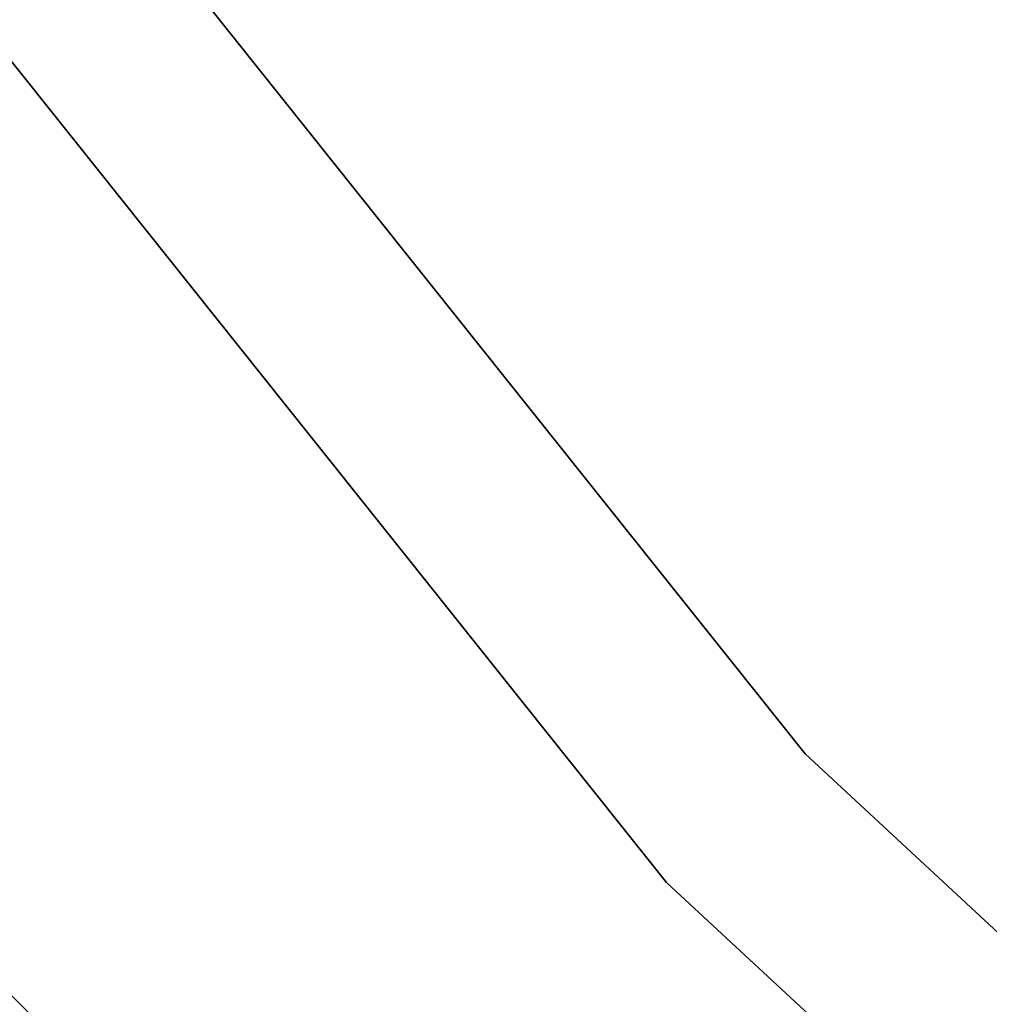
# Model space of a CAD drawing. Header units: millimetres. Extents: x -150 to 150, y -150 to 150.
# Tile 37 of 222: x -77.7 to -70.01, y -68.3 to -60.5. Entities that reach past the tile are written whole.
import ezdxf

# ---------------------------------------------------------------- set-up
doc = ezdxf.new("R2010")
doc.units = ezdxf.units.MM
doc.header["$LTSCALE"] = 25.4
doc.layers.get('0').update_dxf_attribs({"true_color": 0xff5454})

# ---------------------------------------------------------------- blocks, each defined once
blk = doc.blocks.new('CAMELEON-CANOPY-A-8566-8564-8565-8563.STL#2')
at = {"color": 0}
mesh = blk.add_polyface(dxfattribs=at)
corners = [(-80.5583, -54.9237, 4.3729), (-71.4726, -66.3168, 11.3729), (-71.4726, -66.3168, 4.3729), (-80.5583, -54.9237, 11.3729)]
mesh.append_faces([[corners[k] for k in face] for face in [(0, 1, 2), (1, 0, 3)]], dxfattribs={"vtx0": -1, "color": 0})
mesh = blk.add_polyface(dxfattribs=at)
corners = [(-81.7976, -55.7687, 11.3729), (-72.5721, -67.3371, 4.3729), (-72.5721, -67.3371, 11.3729), (-81.7976, -55.7687, 4.3729)]
mesh.append_faces([[corners[k] for k in face] for face in [(0, 1, 2), (1, 0, 3)]], dxfattribs={"vtx0": -1, "color": 0})
mesh = blk.add_polyface(dxfattribs=at)
corners = [(-71.4726, -66.3168, 11.3729), (-60.7903, -76.2286, 4.3729), (-71.4726, -66.3168, 4.3729), (-60.7903, -76.2286, 11.3729)]
mesh.append_faces([[corners[k] for k in face] for face in [(0, 1, 2), (1, 0, 3)]], dxfattribs={"vtx0": -1, "color": 0})
mesh = blk.add_polyface(dxfattribs=at)
corners = [(-61.7255, -77.4013, 11.3729), (-72.5721, -67.3371, 4.3729), (-61.7255, -77.4013, 4.3729), (-72.5721, -67.3371, 11.3729)]
mesh.append_faces([[corners[k] for k in face] for face in [(0, 1, 2), (1, 0, 3)]], dxfattribs={"vtx0": -1, "color": 0})
mesh = blk.add_polyface(dxfattribs=at)
corners = [(-80.4347, -67.4927, 23.6822), (-70.2587, -78.0302, 17.1822), (-70.2587, -78.0302, 23.6822), (-80.4347, -67.4927, 17.1822)]
mesh.append_faces([[corners[k] for k in face] for face in [(0, 1, 2), (1, 0, 3)]], dxfattribs={"vtx0": -1, "color": 0})
mesh = blk.add_polyface(dxfattribs=at)
corners = [(-78.2201, -67.7781, 17.1822), (-67.7781, -78.2201, 19.1822), (-67.7781, -78.2201, 17.1822), (-78.2201, -67.7781, 19.1822)]
mesh.append_faces([[corners[k] for k in face] for face in [(0, 1, 2), (1, 0, 3)]], dxfattribs={"vtx0": -1, "color": 0})
mesh = blk.add_polyface(dxfattribs=at)
corners = [(-78.2201, -67.7781, 20.6822), (-67.7781, -78.2201, 23.6822), (-67.7781, -78.2201, 20.6822), (-78.2201, -67.7781, 23.6822)]
mesh.append_faces([[corners[k] for k in face] for face in [(0, 1, 2), (1, 0, 3)]], dxfattribs={"vtx0": -1, "color": 0})

msp = doc.modelspace()

# ---------------------------------------------------------------- block references
at = {"color": 250, "true_color": 0x262626}
msp.add_blockref('CAMELEON-CANOPY-A-8566-8564-8565-8563.STL#2', (0, 0), dxfattribs=at)

doc.saveas('drawing.dxf')
